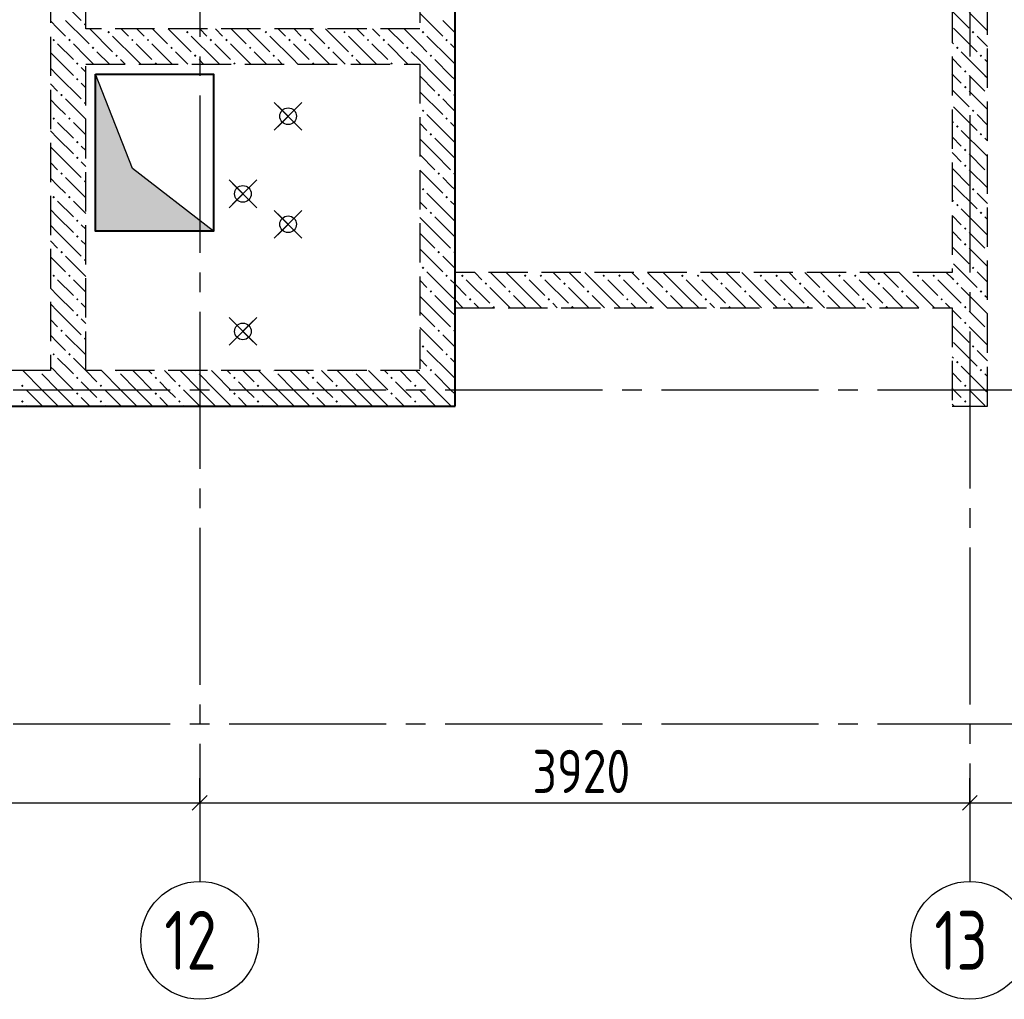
# Model space of a CAD drawing. Header units: millimetres. Extents: x 40580 to 1168286, y -220995 to 81020.
# Tile 58 of 194: x 308262 to 313274, y -113518 to -108532. Entities that reach past the tile are written whole.
import ezdxf

# ---------------------------------------------------------------- set-up
doc = ezdxf.new("R2010")
doc.units = ezdxf.units.MM
for name, pattern in [('______2', [270, 200, -70]), ('______5', [1100, 800, -100, 100, -100]), ('CENTER', [2, 1.25, -0.25, 0.25, -0.25])]:
    doc.linetypes.add(name, pattern=pattern)
for name, color, linetype, lineweight in [('Standard', 7, 'Continuous', 25), ('ОСИ', 7, 'CENTER', 15), ('Основная', 7, 'Continuous', 40), ('Примечания', 7, 'Continuous', 13), ('Размерная линия_ общее', 7, 'Continuous', 25)]:
    doc.layers.add(name, color=color, linetype=linetype, lineweight=lineweight)
doc.layers.add('ЖБ Стена верхний уровень', color=7, linetype='______2', true_color=0x656565)
doc.layers.add('Тонкие', color=7, linetype='Continuous')
doc.layers.add('ФВ-2', color=7, linetype='Continuous')
doc.styles.add('GOST 2.304-81', font='txt')
doc.styles.add('ISOCPEUR', font='isocpeur.ttf')

msp = doc.modelspace()

# ---------------------------------------------------------------- hatches: boundary and pattern name
at = {"layer": 'ЖБ Стена верхний уровень', "linetype": 'Continuous', "lineweight": -3, "transparency": 33554687}
for points in [[(308588.7, -108555.3), (308595.2, -108548.8), (308598.3, -108551.9), (308598.3, -108558.7), (308595.2, -108561.8)], [(308708.7, -108595.3), (308715.2, -108588.8), (308721.7, -108595.3), (308715.2, -108601.8)], [(309108.7, -108595.3), (309115.2, -108588.8), (309121.7, -108595.3), (309115.2, -108601.8)], [(309508.7, -108595.3), (309515.2, -108588.8), (309521.7, -108595.3), (309515.2, -108601.8)], [(309908.7, -108595.3), (309915.2, -108588.8), (309921.7, -108595.3), (309915.2, -108601.8)], [(310308.7, -108595.3), (310315.2, -108588.8), (310321.7, -108595.3), (310315.2, -108601.8)], [(313108.7, -108595.3), (313115.2, -108588.8), (313121.7, -108595.3), (313115.2, -108601.8)], [(308428.7, -108635.3), (308435.2, -108628.8), (308441.7, -108635.3), (308435.2, -108641.8)], [(308508.7, -108635.3), (308515.2, -108628.8), (308521.7, -108635.3), (308515.2, -108641.8)], [(308828.7, -108635.3), (308835.2, -108628.8), (308841.7, -108635.3), (308835.2, -108641.8)], [(308908.7, -108635.3), (308915.2, -108628.8), (308921.7, -108635.3), (308915.2, -108641.8)], [(309228.7, -108635.3), (309235.2, -108628.8), (309241.7, -108635.3), (309235.2, -108641.8)], [(309308.7, -108635.3), (309315.2, -108628.8), (309321.7, -108635.3), (309315.2, -108641.8)], [(309628.7, -108635.3), (309635.2, -108628.8), (309641.7, -108635.3), (309635.2, -108641.8)], [(309708.7, -108635.3), (309715.2, -108628.8), (309721.7, -108635.3), (309715.2, -108641.8)], [(310028.7, -108635.3), (310035.2, -108628.8), (310041.7, -108635.3), (310035.2, -108641.8)], [(310108.7, -108635.3), (310115.2, -108628.8), (310121.7, -108635.3), (310115.2, -108641.8)], [(310428.7, -108635.3), (310435.2, -108628.8), (310441.7, -108635.3), (310435.2, -108641.8)], [(308628.7, -108675.3), (308635.2, -108668.8), (308641.7, -108675.3), (308635.2, -108681.8)], [(308748.7, -108715.3), (308755.2, -108708.8), (308761.7, -108715.3), (308755.2, -108721.8)], [(309028.7, -108675.3), (309035.2, -108668.8), (309041.7, -108675.3), (309035.2, -108681.8)], [(309148.7, -108715.3), (309155.2, -108708.8), (309161.7, -108715.3), (309155.2, -108721.8)], [(309428.7, -108675.3), (309435.2, -108668.8), (309441.7, -108675.3), (309435.2, -108681.8)], [(309548.7, -108715.3), (309555.2, -108708.8), (309561.7, -108715.3), (309555.2, -108721.8)], [(309828.7, -108675.3), (309835.2, -108668.8), (309841.7, -108675.3), (309835.2, -108681.8)], [(309948.7, -108715.3), (309955.2, -108708.8), (309961.7, -108715.3), (309955.2, -108721.8)], [(310228.7, -108675.3), (310235.2, -108668.8), (310241.7, -108675.3), (310235.2, -108681.8)], [(310348.7, -108715.3), (310355.2, -108708.8), (310361.7, -108715.3), (310355.2, -108721.8)], [(313028.7, -108675.3), (313035.2, -108668.8), (313041.7, -108675.3), (313035.2, -108681.8)], [(313148.7, -108715.3), (313155.2, -108708.8), (313161.7, -108715.3), (313155.2, -108721.8)], [(308548.7, -108755.3), (308555.2, -108748.8), (308561.7, -108755.3), (308555.2, -108761.8)], [(308948.7, -108755.3), (308955.2, -108748.8), (308961.7, -108755.3), (308958.6, -108758.4), (308951.9, -108758.4)], [(309348.7, -108755.3), (309355.2, -108748.8), (309361.7, -108755.3), (309358.6, -108758.4), (309351.9, -108758.4)], [(309748.7, -108755.3), (309755.2, -108748.8), (309761.7, -108755.3), (309758.6, -108758.4), (309751.9, -108758.4)], [(310148.7, -108755.3), (310155.2, -108748.8), (310161.7, -108755.3), (310158.6, -108758.4), (310151.9, -108758.4)], [(313068.7, -108795.3), (313075.3, -108788.8), (313081.7, -108795.3), (313075.3, -108801.8)], [(308548.7, -108835.3), (308555.2, -108828.8), (308561.7, -108835.3), (308555.2, -108841.8)], [(308468.7, -108915.3), (308475.3, -108908.8), (308481.7, -108915.3), (308475.3, -108921.8)], [(310388.7, -108915.3), (310395.2, -108908.8), (310401.7, -108915.3), (310395.2, -108921.8)], [(310468.7, -108915.3), (310475.3, -108908.8), (310478.3, -108911.9), (310478.3, -108918.8), (310475.3, -108921.8)], [(313068.7, -108875.3), (313075.3, -108868.8), (313081.7, -108875.3), (313075.3, -108881.8)], [(308588.7, -108955.3), (308595.2, -108948.8), (308598.3, -108951.9), (308598.3, -108958.7), (308595.2, -108961.8)], [(310308.7, -108995.3), (310315.2, -108988.8), (310321.7, -108995.3), (310315.2, -109001.8)], [(313108.7, -108995.3), (313115.2, -108988.8), (313121.7, -108995.3), (313115.2, -109001.8)], [(308428.7, -109035.3), (308435.2, -109028.8), (308441.7, -109035.3), (308435.2, -109041.8)], [(308508.7, -109035.3), (308515.2, -109028.8), (308521.7, -109035.3), (308515.2, -109041.8)], [(310428.7, -109035.3), (310435.2, -109028.8), (310441.7, -109035.3), (310435.2, -109041.8)], [(310348.7, -109115.3), (310355.2, -109108.8), (310361.7, -109115.3), (310355.2, -109121.8)], [(313028.7, -109075.3), (313035.2, -109068.8), (313041.7, -109075.3), (313035.2, -109081.8)], [(313148.7, -109115.3), (313155.2, -109108.8), (313161.7, -109115.3), (313155.2, -109121.8)], [(308548.7, -109155.3), (308555.2, -109148.8), (308561.7, -109155.3), (308555.2, -109161.8)], [(313068.7, -109195.3), (313075.3, -109188.8), (313081.7, -109195.3), (313075.3, -109201.8)], [(308548.7, -109235.3), (308555.2, -109228.8), (308561.7, -109235.3), (308555.2, -109241.8)], [(308468.7, -109315.3), (308475.3, -109308.8), (308481.7, -109315.3), (308475.3, -109321.8)], [(310388.7, -109315.3), (310395.2, -109308.8), (310401.7, -109315.3), (310395.2, -109321.8)], [(310468.7, -109315.3), (310475.3, -109308.8), (310478.3, -109311.9), (310478.3, -109318.8), (310475.3, -109321.8)], [(313068.7, -109275.3), (313075.3, -109268.8), (313081.7, -109275.3), (313075.3, -109281.8)], [(308588.7, -109355.3), (308595.2, -109348.8), (308598.3, -109351.9), (308598.3, -109358.7), (308595.2, -109361.8)], [(310308.7, -109395.3), (310315.2, -109388.8), (310321.7, -109395.3), (310315.2, -109401.8)], [(313108.7, -109395.3), (313115.2, -109388.8), (313121.7, -109395.3), (313115.2, -109401.8)], [(308428.7, -109435.3), (308435.2, -109428.8), (308441.7, -109435.3), (308435.2, -109441.8)], [(308508.7, -109435.3), (308515.2, -109428.8), (308521.7, -109435.3), (308515.2, -109441.8)], [(310428.7, -109435.3), (310435.2, -109428.8), (310441.7, -109435.3), (310435.2, -109441.8)], [(310348.7, -109515.3), (310355.2, -109508.8), (310361.7, -109515.3), (310355.2, -109521.8)], [(313028.7, -109475.3), (313035.2, -109468.8), (313041.7, -109475.3), (313035.2, -109481.8)], [(313148.7, -109515.3), (313155.2, -109508.8), (313161.7, -109515.3), (313155.2, -109521.8)], [(308548.7, -109555.3), (308555.2, -109548.8), (308561.7, -109555.3), (308555.2, -109561.8)], [(313068.7, -109595.3), (313075.3, -109588.8), (313081.7, -109595.3), (313075.3, -109601.8)], [(308548.7, -109635.3), (308555.2, -109628.8), (308561.7, -109635.3), (308555.2, -109641.8)], [(308468.7, -109715.3), (308475.3, -109708.8), (308481.7, -109715.3), (308475.3, -109721.8)], [(310388.7, -109715.3), (310395.2, -109708.8), (310401.7, -109715.3), (310395.2, -109721.8)], [(310468.7, -109715.3), (310475.3, -109708.8), (310478.3, -109711.9), (310478.3, -109718.8), (310475.3, -109721.8)], [(313068.7, -109675.3), (313075.3, -109668.8), (313081.7, -109675.3), (313075.3, -109681.8)], [(308588.7, -109755.3), (308595.2, -109748.8), (308598.3, -109751.9), (308598.3, -109758.7), (308595.2, -109761.8)], [(310308.7, -109795.3), (310315.2, -109788.8), (310321.7, -109795.3), (310315.2, -109801.8)], [(313108.7, -109795.3), (313115.2, -109788.8), (313121.7, -109795.3), (313115.2, -109801.8)], [(308428.7, -109835.3), (308435.2, -109828.8), (308441.7, -109835.3), (308435.2, -109841.8)], [(308508.7, -109835.3), (308515.2, -109828.8), (308521.7, -109835.3), (308515.2, -109841.8)], [(310428.7, -109835.3), (310435.2, -109828.8), (310441.7, -109835.3), (310435.2, -109841.8)], [(310508.7, -109835.3), (310515.2, -109828.8), (310521.7, -109835.3), (310515.2, -109841.8)], [(310828.7, -109835.3), (310835.2, -109828.8), (310841.7, -109835.3), (310835.2, -109841.8)], [(310908.7, -109835.3), (310915.2, -109828.8), (310921.7, -109835.3), (310915.2, -109841.8)], [(311228.7, -109835.3), (311235.2, -109828.8), (311241.7, -109835.3), (311235.2, -109841.8)], [(311308.7, -109835.3), (311315.2, -109828.8), (311321.7, -109835.3), (311315.2, -109841.8)], [(311628.7, -109835.3), (311635.2, -109828.8), (311641.7, -109835.3), (311635.2, -109841.8)], [(311708.7, -109835.3), (311715.2, -109828.8), (311721.7, -109835.3), (311715.2, -109841.8)], [(312028.7, -109835.3), (312035.2, -109828.8), (312041.7, -109835.3), (312035.2, -109841.8)], [(312108.7, -109835.3), (312115.2, -109828.8), (312121.7, -109835.3), (312115.2, -109841.8)], [(312428.7, -109835.3), (312435.2, -109828.8), (312441.7, -109835.3), (312435.2, -109841.8)], [(312508.7, -109835.3), (312515.2, -109828.8), (312521.7, -109835.3), (312515.2, -109841.8)], [(312828.7, -109835.3), (312835.2, -109828.8), (312841.7, -109835.3), (312835.2, -109841.8)], [(312908.7, -109835.3), (312915.2, -109828.8), (312921.7, -109835.3), (312915.2, -109841.8)], [(310348.7, -109915.3), (310355.2, -109908.8), (310361.7, -109915.3), (310355.2, -109921.8)], [(310628.7, -109875.3), (310635.2, -109868.8), (310641.7, -109875.3), (310635.2, -109881.8)], [(310748.7, -109915.3), (310755.2, -109908.8), (310761.7, -109915.3), (310755.2, -109921.8)], [(311028.7, -109875.3), (311035.2, -109868.8), (311041.7, -109875.3), (311035.2, -109881.8)], [(311148.7, -109915.3), (311155.2, -109908.8), (311161.7, -109915.3), (311155.2, -109921.8)], [(311428.7, -109875.3), (311435.2, -109868.8), (311441.7, -109875.3), (311435.2, -109881.8)], [(311548.7, -109915.3), (311555.2, -109908.8), (311561.7, -109915.3), (311555.2, -109921.8)], [(311828.7, -109875.3), (311835.2, -109868.8), (311841.7, -109875.3), (311835.2, -109881.8)], [(311948.7, -109915.3), (311955.2, -109908.8), (311961.7, -109915.3), (311955.2, -109921.8)], [(312228.7, -109875.3), (312235.2, -109868.8), (312241.7, -109875.3), (312235.2, -109881.8)], [(312348.7, -109915.3), (312355.2, -109908.8), (312361.7, -109915.3), (312355.2, -109921.8)], [(312628.7, -109875.3), (312635.2, -109868.8), (312641.7, -109875.3), (312635.2, -109881.8)], [(312748.7, -109915.3), (312755.2, -109908.8), (312761.7, -109915.3), (312755.2, -109921.8)], [(313028.7, -109875.3), (313035.2, -109868.8), (313041.7, -109875.3), (313035.2, -109881.8)], [(313148.7, -109915.3), (313155.2, -109908.8), (313161.7, -109915.3), (313155.2, -109921.8)], [(308548.7, -109955.3), (308555.2, -109948.8), (308561.7, -109955.3), (308555.2, -109961.8)], [(310548.7, -109955.3), (310555.2, -109948.8), (310561.7, -109955.3), (310555.2, -109961.8)], [(310948.7, -109955.3), (310955.2, -109948.8), (310961.7, -109955.3), (310955.2, -109961.8)], [(311348.7, -109955.3), (311355.2, -109948.8), (311361.7, -109955.3), (311355.2, -109961.8)], [(311748.7, -109955.3), (311755.2, -109948.8), (311761.7, -109955.3), (311755.2, -109961.8)], [(312148.7, -109955.3), (312155.2, -109948.8), (312161.7, -109955.3), (312155.2, -109961.8)], [(312548.7, -109955.3), (312555.2, -109948.8), (312561.7, -109955.3), (312555.2, -109961.8)], [(312948.7, -109955.3), (312955.2, -109948.8), (312961.7, -109955.3), (312955.2, -109961.8)], [(310668.7, -109995.3), (310675.3, -109988.8), (310681.7, -109995.3), (310678.6, -109998.4), (310671.9, -109998.4)], [(311068.7, -109995.3), (311075.3, -109988.8), (311081.7, -109995.3), (311078.6, -109998.4), (311071.9, -109998.4)], [(311468.7, -109995.3), (311475.3, -109988.8), (311481.7, -109995.3), (311478.6, -109998.4), (311471.9, -109998.4)], [(311868.7, -109995.3), (311875.3, -109988.8), (311881.7, -109995.3), (311878.6, -109998.4), (311871.9, -109998.4)], [(312268.7, -109995.3), (312275.3, -109988.8), (312281.7, -109995.3), (312278.6, -109998.4), (312271.9, -109998.4)], [(312668.7, -109995.3), (312675.3, -109988.8), (312681.7, -109995.3), (312678.6, -109998.4), (312671.9, -109998.4)], [(313068.7, -109995.3), (313075.3, -109988.8), (313081.7, -109995.3), (313075.3, -110001.8)], [(308548.7, -110035.3), (308555.2, -110028.8), (308561.7, -110035.3), (308555.2, -110041.8)], [(308468.7, -110115.3), (308475.3, -110108.8), (308481.7, -110115.3), (308475.3, -110121.8)], [(310388.7, -110115.3), (310395.2, -110108.8), (310401.7, -110115.3), (310395.2, -110121.8)], [(310468.7, -110115.3), (310475.3, -110108.8), (310478.3, -110111.9), (310478.3, -110118.8), (310475.3, -110121.8)], [(313068.7, -110075.3), (313075.3, -110068.8), (313081.7, -110075.3), (313075.3, -110081.8)], [(308588.7, -110155.3), (308595.2, -110148.8), (308598.3, -110151.9), (308598.3, -110158.7), (308595.2, -110161.8)], [(310308.7, -110195.3), (310315.2, -110188.8), (310321.7, -110195.3), (310315.2, -110201.8)], [(313108.7, -110195.3), (313115.2, -110188.8), (313121.7, -110195.3), (313115.2, -110201.8)], [(308428.7, -110235.3), (308435.2, -110228.8), (308441.7, -110235.3), (308435.2, -110241.8)], [(308508.7, -110235.3), (308515.2, -110228.8), (308521.7, -110235.3), (308515.2, -110241.8)], [(310428.7, -110235.3), (310435.2, -110228.8), (310441.7, -110235.3), (310435.2, -110241.8)], [(310348.7, -110315.3), (310355.2, -110308.8), (310361.7, -110315.3), (310355.2, -110321.8)], [(313028.7, -110275.3), (313035.2, -110268.8), (313041.7, -110275.3), (313035.2, -110281.8)], [(313148.7, -110315.3), (313155.2, -110308.8), (313161.7, -110315.3), (313155.2, -110321.8)], [(308358.6, -110318.4), (308355.2, -110321.8), (308351.9, -110318.4)], [(308548.7, -110355.3), (308555.2, -110348.8), (308561.7, -110355.3), (308555.2, -110361.8)], [(308758.6, -110318.4), (308755.2, -110321.8), (308751.9, -110318.4)], [(308948.7, -110355.3), (308955.2, -110348.8), (308961.7, -110355.3), (308955.2, -110361.8)], [(309158.6, -110318.4), (309155.2, -110321.8), (309151.9, -110318.4)], [(309348.7, -110355.3), (309355.2, -110348.8), (309361.7, -110355.3), (309355.2, -110361.8)], [(309558.6, -110318.4), (309555.2, -110321.8), (309551.9, -110318.4)], [(309748.7, -110355.3), (309755.2, -110348.8), (309761.7, -110355.3), (309755.2, -110361.8)], [(309958.6, -110318.4), (309955.2, -110321.8), (309951.9, -110318.4)], [(310148.7, -110355.3), (310155.2, -110348.8), (310161.7, -110355.3), (310155.2, -110361.8)], [(308268.7, -110395.3), (308275.3, -110388.8), (308281.7, -110395.3), (308275.3, -110401.8)], [(308668.7, -110395.3), (308675.3, -110388.8), (308681.7, -110395.3), (308675.3, -110401.8)], [(309068.7, -110395.3), (309075.3, -110388.8), (309081.7, -110395.3), (309075.3, -110401.8)], [(309468.7, -110395.3), (309475.3, -110388.8), (309481.7, -110395.3), (309475.3, -110401.8)], [(309868.7, -110395.3), (309875.3, -110388.8), (309881.7, -110395.3), (309875.3, -110401.8)], [(310268.7, -110395.3), (310275.3, -110388.8), (310281.7, -110395.3), (310275.3, -110401.8)], [(313068.7, -110395.3), (313075.3, -110388.8), (313081.7, -110395.3), (313075.3, -110401.8)], [(308548.7, -110435.3), (308555.2, -110428.8), (308561.7, -110435.3), (308555.2, -110441.8)], [(308948.7, -110435.3), (308955.2, -110428.8), (308961.7, -110435.3), (308955.2, -110441.8)], [(309348.7, -110435.3), (309355.2, -110428.8), (309361.7, -110435.3), (309355.2, -110441.8)], [(309748.7, -110435.3), (309755.2, -110428.8), (309761.7, -110435.3), (309755.2, -110441.8)], [(310148.7, -110435.3), (310155.2, -110428.8), (310161.7, -110435.3), (310155.2, -110441.8)], [(308268.7, -110475.3), (308275.3, -110468.8), (308281.7, -110475.3), (308275.3, -110481.8)], [(308668.7, -110475.3), (308675.3, -110468.8), (308681.7, -110475.3), (308675.3, -110481.8)], [(309068.7, -110475.3), (309075.3, -110468.8), (309081.7, -110475.3), (309075.3, -110481.8)], [(309468.7, -110475.3), (309475.3, -110468.8), (309481.7, -110475.3), (309475.3, -110481.8)], [(309868.7, -110475.3), (309875.3, -110468.8), (309881.7, -110475.3), (309875.3, -110481.8)], [(310268.7, -110475.3), (310275.3, -110468.8), (310281.7, -110475.3), (310275.3, -110481.8)], [(313068.7, -110475.3), (313075.3, -110468.8), (313081.7, -110475.3), (313075.3, -110481.8)]]:
    msp.add_hatch(color=7, dxfattribs=at).paths.add_polyline_path(points, flags=16)
at = {"layer": 'ФВ-2'}
h = msp.add_hatch(color=256, dxfattribs=at)
h.dxf.hatch_style = 1
h.paths.add_polyline_path([(308668.3, -108859.7), (308668.3, -109608.4), (309248.3, -109608.4), (308836.4, -109290)])
h.paths.add_polyline_path([(308648.3, -109608.4), (308668.3, -109608.4), (308668.3, -108859.7), (308648.3, -108808.4)])

# ---------------------------------------------------------------- linework, layer by layer
for centre in [(309628.3, -109023.4), (309398.3, -109418.4), (309628.3, -109573.4), (309398.3, -110118.4)]:
    msp.add_circle(centre, 42.5)
at = {"layer": 'Standard', "color": 251, "linetype": 'Continuous', "lineweight": -3, "true_color": 0x656565, "transparency": 33554687}
for p, q in [((309178.3, -112518.4), (309178.3, -112393.4)), ((313098.3, -112518.4), (313098.3, -112393.4)), ((309178.3, -112518.4), (309178.3, -112643.4)), ((309178.3, -112518.4), (309178.3, -112518.4)), ((313098.3, -112518.4), (313098.3, -112643.4)), ((313098.3, -112518.4), (313098.3, -112518.4))]:
    msp.add_line(p, q, dxfattribs=at)
at = {"layer": 'Standard', "color": 7, "linetype": 'Continuous', "lineweight": -3, "transparency": 33554687}
for p, q in [((305258.3, -112518.4), (309178.3, -112518.4)), ((309178.3, -112518.4), (313098.3, -112518.4)), ((313098.3, -112518.4), (316398.3, -112518.4))]:
    msp.add_line(p, q, dxfattribs=at)
at = {"layer": 'Standard', "color": 7, "linetype": 'Continuous', "lineweight": 25, "transparency": 33554687}
for p, q in [((309140.8, -112555.9), (309215.8, -112480.9)), ((313060.8, -112555.9), (313135.8, -112480.9))]:
    msp.add_line(p, q, dxfattribs=at)
at = {"layer": 'ЖБ Стена верхний уровень', "color": 251, "linetype": '______2', "lineweight": -3, "true_color": 0x656565, "transparency": 33554687}
for p, q in [((310478.3, -109818.4), (310478.3, -104668.4)), ((313008.3, -104668.4), (313008.3, -109818.4)), ((313188.3, -110498.4), (313188.3, -104668.4)), ((308418.3, -105918.4), (308418.3, -110318.4)), ((308598.3, -108578.4), (308598.3, -105918.4)), ((310298.3, -105918.4), (310298.3, -108578.4)), ((310298.3, -108578.4), (308598.3, -108578.4)), ((308598.3, -110318.4), (308598.3, -108758.4)), ((308598.3, -108758.4), (310298.3, -108758.4)), ((310298.3, -108758.4), (310298.3, -110318.4)), ((313008.3, -109818.4), (310478.3, -109818.4)), ((310478.3, -110498.4), (310478.3, -109998.4)), ((310478.3, -109998.4), (313008.3, -109998.4)), ((313008.3, -109998.4), (313008.3, -110498.4)), ((308418.3, -110318.4), (305348.3, -110318.4)), ((310298.3, -110318.4), (308598.3, -110318.4)), ((305348.3, -110498.4), (308418.3, -110498.4)), ((308418.3, -110498.4), (308598.3, -110498.4)), ((308598.3, -110498.4), (310298.3, -110498.4)), ((310298.3, -110498.4), (310478.3, -110498.4)), ((313008.3, -110498.4), (313188.3, -110498.4))]:
    msp.add_line(p, q, dxfattribs=at)
at = {"layer": 'ЖБ Стена верхний уровень', "color": 9, "linetype": 'Continuous', "lineweight": -3, "true_color": 0xc7c7c7, "transparency": 33554687}
for p, q in [((308455.2, -108415.3), (308575.3, -108535.3)), ((310298.3, -108498.4), (310415.2, -108615.3)), ((313008.3, -108488.3), (313095.2, -108575.3)), ((313095.2, -108495.3), (313188.3, -108588.4)), ((308455.2, -108575.3), (308418.3, -108538.3)), ((308495.2, -108535.3), (308598.3, -108638.4)), ((310455.2, -108575.3), (310415.2, -108535.3)), ((308495.2, -108615.3), (308455.2, -108575.3)), ((308618.4, -108578.4), (308735.2, -108695.3)), ((308778.4, -108578.4), (308815.2, -108615.3)), ((308895.2, -108615.3), (308858.4, -108578.4)), ((308938.4, -108578.4), (309015.2, -108655.3)), ((309018.4, -108578.4), (309135.2, -108695.3)), ((309178.4, -108578.4), (309215.2, -108615.3)), ((309295.2, -108615.3), (309258.4, -108578.4)), ((309338.4, -108578.4), (309415.2, -108655.3)), ((309418.4, -108578.4), (309535.2, -108695.3)), ((309578.4, -108578.4), (309615.2, -108615.3)), ((309695.2, -108615.3), (309658.4, -108578.4)), ((309738.4, -108578.4), (309815.2, -108655.3)), ((309818.4, -108578.4), (309935.2, -108695.3)), ((309978.4, -108578.4), (310015.2, -108615.3)), ((310095.2, -108615.3), (310058.4, -108578.4)), ((310138.4, -108578.4), (310215.2, -108655.3)), ((310218.4, -108578.4), (310298.3, -108658.4)), ((310478.3, -108598.4), (310455.2, -108575.3)), ((313015.2, -108575.3), (313135.2, -108695.3)), ((308455.2, -108655.3), (308535.2, -108735.3)), ((308535.2, -108655.3), (308598.3, -108718.4)), ((308598.3, -108638.4), (308615.2, -108655.3)), ((308855.2, -108735.3), (308735.2, -108615.3)), ((308855.2, -108655.3), (308935.2, -108735.3)), ((308935.2, -108655.3), (309038.4, -108758.4)), ((309255.2, -108735.3), (309135.2, -108615.3)), ((309255.2, -108655.3), (309335.2, -108735.3)), ((309335.2, -108655.3), (309438.4, -108758.4)), ((309655.2, -108735.3), (309535.2, -108615.3)), ((309655.2, -108655.3), (309735.2, -108735.3)), ((309735.2, -108655.3), (309838.4, -108758.4)), ((310055.2, -108735.3), (309935.2, -108615.3)), ((310055.2, -108655.3), (310135.2, -108735.3)), ((310135.2, -108655.3), (310238.4, -108758.4)), ((310298.3, -108658.4), (310335.2, -108695.3)), ((310455.2, -108735.3), (310335.2, -108615.3)), ((310455.2, -108655.3), (310478.3, -108678.4)), ((313008.3, -108648.4), (313015.2, -108655.3)), ((313188.3, -108668.3), (313135.2, -108615.3)), ((308455.2, -108735.3), (308418.3, -108698.3)), ((308718.4, -108758.4), (308655.2, -108695.3)), ((309118.4, -108758.4), (309055.2, -108695.3)), ((309518.4, -108758.4), (309455.2, -108695.3)), ((309918.4, -108758.4), (309855.2, -108695.3)), ((310298.3, -108738.4), (310255.2, -108695.3)), ((313175.3, -108815.3), (313055.2, -108695.3)), ((308455.2, -108735.3), (308535.2, -108815.3)), ((308598.3, -108718.4), (308638.4, -108758.4)), ((308775.3, -108735.3), (308798.4, -108758.4)), ((308855.2, -108735.3), (308878.4, -108758.4)), ((309175.3, -108735.3), (309198.4, -108758.4)), ((309255.2, -108735.3), (309278.4, -108758.4)), ((309575.3, -108735.3), (309598.4, -108758.4)), ((309655.2, -108735.3), (309678.4, -108758.4)), ((309975.3, -108735.3), (309998.4, -108758.4)), ((310055.2, -108735.3), (310078.4, -108758.4)), ((310375.3, -108815.3), (310298.3, -108738.4)), ((310375.3, -108735.3), (310455.2, -108815.3)), ((310455.2, -108735.3), (310478.3, -108758.4)), ((313008.3, -108728.4), (313055.2, -108775.3)), ((313175.3, -108735.3), (313188.3, -108748.3)), ((308418.3, -108778.3), (308455.2, -108815.3)), ((308598.3, -108798.4), (308575.3, -108775.3)), ((313015.2, -108815.3), (313008.3, -108808.3)), ((308418.3, -108858.3), (308455.2, -108895.3)), ((308455.2, -108815.3), (308575.3, -108935.3)), ((308575.3, -108855.3), (308598.3, -108878.4)), ((310298.3, -108818.4), (310375.3, -108895.3)), ((310375.3, -108815.3), (310455.2, -108895.3)), ((310455.2, -108815.3), (310478.3, -108838.4)), ((313055.2, -108855.3), (313015.2, -108815.3)), ((313095.2, -108815.3), (313175.3, -108895.3)), ((313175.3, -108815.3), (313188.3, -108828.3)), ((310298.3, -108898.4), (310415.2, -109015.3)), ((313008.3, -108888.3), (313095.2, -108975.3)), ((313095.2, -108895.3), (313188.3, -108988.4)), ((308455.2, -108975.3), (308418.3, -108938.3)), ((308495.2, -108935.3), (308598.3, -109038.4)), ((310455.2, -108975.3), (310415.2, -108935.3)), ((308495.2, -109015.3), (308455.2, -108975.3)), ((310478.3, -108998.4), (310455.2, -108975.3)), ((313015.2, -108975.3), (313135.2, -109095.3)), ((308455.2, -109055.3), (308535.2, -109135.3)), ((308535.2, -109055.3), (308598.3, -109118.4)), ((310298.3, -109058.4), (310335.2, -109095.3)), ((310455.2, -109135.3), (310335.2, -109015.3)), ((310455.2, -109055.3), (310478.3, -109078.4)), ((313008.3, -109048.4), (313015.2, -109055.3)), ((313188.3, -109068.3), (313135.2, -109015.3)), ((308455.2, -109135.3), (308418.3, -109098.3)), ((313175.3, -109215.3), (313055.2, -109095.3)), ((308455.2, -109135.3), (308535.2, -109215.3)), ((310375.3, -109215.3), (310298.3, -109138.4)), ((310375.3, -109135.3), (310455.2, -109215.3)), ((310455.2, -109135.3), (310478.3, -109158.4)), ((313008.3, -109128.4), (313055.2, -109175.3)), ((313175.3, -109135.3), (313188.3, -109148.3)), ((308418.3, -109178.3), (308455.2, -109215.3)), ((308598.3, -109198.4), (308575.3, -109175.3)), ((313015.2, -109215.3), (313008.3, -109208.3)), ((308418.3, -109258.3), (308455.2, -109295.3)), ((308455.2, -109215.3), (308575.3, -109335.3)), ((308575.3, -109255.3), (308598.3, -109278.4)), ((310298.3, -109218.4), (310375.3, -109295.3)), ((310375.3, -109215.3), (310455.2, -109295.3)), ((310455.2, -109215.3), (310478.3, -109238.4)), ((313055.2, -109255.3), (313015.2, -109215.3)), ((313095.2, -109215.3), (313175.3, -109295.3)), ((313175.3, -109215.3), (313188.3, -109228.3)), ((310298.3, -109298.4), (310415.2, -109415.3)), ((313008.3, -109288.3), (313095.2, -109375.3)), ((313095.2, -109295.3), (313188.3, -109388.4)), ((308455.2, -109375.3), (308418.3, -109338.3)), ((308495.2, -109335.3), (308598.3, -109438.4)), ((310455.2, -109375.3), (310415.2, -109335.3)), ((308495.2, -109415.3), (308455.2, -109375.3)), ((310478.3, -109398.4), (310455.2, -109375.3)), ((313015.2, -109375.3), (313135.2, -109495.3)), ((308455.2, -109455.3), (308535.2, -109535.3)), ((308535.2, -109455.3), (308598.3, -109518.4)), ((310298.3, -109458.4), (310335.2, -109495.3)), ((310455.2, -109535.3), (310335.2, -109415.3)), ((310455.2, -109455.3), (310478.3, -109478.4)), ((313008.3, -109448.4), (313015.2, -109455.3)), ((313188.3, -109468.3), (313135.2, -109415.3)), ((308455.2, -109535.3), (308418.3, -109498.3)), ((313175.3, -109615.3), (313055.2, -109495.3)), ((308455.2, -109535.3), (308535.2, -109615.3)), ((310375.3, -109615.3), (310298.3, -109538.4)), ((310375.3, -109535.3), (310455.2, -109615.3)), ((310455.2, -109535.3), (310478.3, -109558.4)), ((313008.3, -109528.4), (313055.2, -109575.3)), ((313175.3, -109535.3), (313188.3, -109548.3)), ((308418.3, -109578.3), (308455.2, -109615.3)), ((308598.3, -109598.4), (308575.3, -109575.3)), ((313015.2, -109615.3), (313008.3, -109608.3)), ((308418.3, -109658.3), (308455.2, -109695.3)), ((308455.2, -109615.3), (308575.3, -109735.3)), ((308575.3, -109655.3), (308598.3, -109678.4)), ((310298.3, -109618.4), (310375.3, -109695.3)), ((310375.3, -109615.3), (310455.2, -109695.3)), ((310455.2, -109615.3), (310478.3, -109638.4)), ((313055.2, -109655.3), (313015.2, -109615.3)), ((313095.2, -109615.3), (313175.3, -109695.3)), ((313175.3, -109615.3), (313188.3, -109628.3)), ((310298.3, -109698.4), (310415.2, -109815.3)), ((313008.3, -109688.3), (313095.2, -109775.3)), ((313095.2, -109695.3), (313188.3, -109788.4)), ((308455.2, -109775.3), (308418.3, -109738.3)), ((308495.2, -109735.3), (308598.3, -109838.4)), ((310455.2, -109775.3), (310415.2, -109735.3)), ((308495.2, -109815.3), (308455.2, -109775.3)), ((310455.2, -109935.3), (310335.2, -109815.3)), ((310478.3, -109798.4), (310455.2, -109775.3)), ((313015.2, -109775.3), (313135.2, -109895.3)), ((313188.3, -109868.3), (313135.2, -109815.3)), ((308455.2, -109855.3), (308535.2, -109935.3)), ((308535.2, -109855.3), (308598.3, -109918.4)), ((310298.3, -109858.4), (310335.2, -109895.3)), ((310455.2, -109855.3), (310478.3, -109878.4)), ((310535.2, -109855.3), (310655.2, -109975.3)), ((310578.4, -109818.4), (310615.2, -109855.3)), ((310658.4, -109818.4), (310735.2, -109895.3)), ((310855.2, -109935.3), (310738.4, -109818.4)), ((310855.2, -109855.3), (310935.2, -109935.3)), ((310935.2, -109855.3), (311055.2, -109975.3)), ((310978.4, -109818.4), (311015.2, -109855.3)), ((311058.4, -109818.4), (311135.2, -109895.3)), ((311255.2, -109935.3), (311138.4, -109818.4)), ((311255.2, -109855.3), (311335.2, -109935.3)), ((311335.2, -109855.3), (311455.2, -109975.3)), ((311378.4, -109818.4), (311415.2, -109855.3)), ((311458.4, -109818.4), (311535.2, -109895.3)), ((311655.2, -109935.3), (311538.4, -109818.4)), ((311655.2, -109855.3), (311735.2, -109935.3)), ((311735.2, -109855.3), (311855.2, -109975.3)), ((311778.4, -109818.4), (311815.2, -109855.3)), ((311858.4, -109818.4), (311935.2, -109895.3)), ((312055.2, -109935.3), (311938.4, -109818.4)), ((312055.2, -109855.3), (312135.2, -109935.3)), ((312135.2, -109855.3), (312255.2, -109975.3)), ((312178.4, -109818.4), (312215.2, -109855.3)), ((312258.4, -109818.4), (312335.2, -109895.3)), ((312455.2, -109935.3), (312338.4, -109818.4)), ((312455.2, -109855.3), (312535.2, -109935.3)), ((312535.2, -109855.3), (312655.2, -109975.3)), ((312578.4, -109818.4), (312615.2, -109855.3)), ((312658.4, -109818.4), (312735.2, -109895.3)), ((312855.2, -109935.3), (312738.4, -109818.4)), ((312855.2, -109855.3), (312935.2, -109935.3)), ((312935.2, -109855.3), (313008.3, -109928.4)), ((312978.4, -109818.4), (313008.3, -109848.4)), ((313008.3, -109848.4), (313015.2, -109855.3)), ((308455.2, -109935.3), (308418.3, -109898.3)), ((310478.3, -109878.4), (310535.2, -109935.3)), ((310758.4, -109998.4), (310655.2, -109895.3)), ((311158.4, -109998.4), (311055.2, -109895.3)), ((311558.4, -109998.4), (311455.2, -109895.3)), ((311958.4, -109998.4), (311855.2, -109895.3)), ((312358.4, -109998.4), (312255.2, -109895.3)), ((312758.4, -109998.4), (312655.2, -109895.3)), ((313175.3, -110015.3), (313055.2, -109895.3)), ((308455.2, -109935.3), (308535.2, -110015.3)), ((310375.3, -110015.3), (310298.3, -109938.4)), ((310375.3, -109935.3), (310455.2, -110015.3)), ((310455.2, -109935.3), (310478.3, -109958.4)), ((310478.3, -109958.4), (310518.4, -109998.4)), ((310775.3, -109935.3), (310838.4, -109998.4)), ((310855.2, -109935.3), (310918.4, -109998.4)), ((311175.3, -109935.3), (311238.4, -109998.4)), ((311255.2, -109935.3), (311318.4, -109998.4)), ((311575.3, -109935.3), (311638.4, -109998.4)), ((311655.2, -109935.3), (311718.4, -109998.4)), ((311975.3, -109935.3), (312038.4, -109998.4)), ((312055.2, -109935.3), (312118.4, -109998.4)), ((312375.3, -109935.3), (312438.4, -109998.4)), ((312455.2, -109935.3), (312518.4, -109998.4)), ((312775.3, -109935.3), (312838.4, -109998.4)), ((312855.2, -109935.3), (312918.4, -109998.4)), ((313008.3, -109928.4), (313055.2, -109975.3)), ((313175.3, -109935.3), (313188.3, -109948.3)), ((308418.3, -109978.3), (308455.2, -110015.3)), ((308455.2, -110015.3), (308575.3, -110135.3)), ((308598.3, -109998.4), (308575.3, -109975.3)), ((310375.3, -110015.3), (310455.2, -110095.3)), ((310455.2, -110015.3), (310478.3, -110038.4)), ((310598.4, -109998.4), (310575.3, -109975.3)), ((310998.4, -109998.4), (310975.3, -109975.3)), ((311398.4, -109998.4), (311375.3, -109975.3)), ((311798.4, -109998.4), (311775.3, -109975.3)), ((312198.4, -109998.4), (312175.3, -109975.3)), ((312598.4, -109998.4), (312575.3, -109975.3)), ((312998.4, -109998.4), (312975.3, -109975.3)), ((313015.2, -110015.3), (313008.3, -110008.3)), ((313055.2, -110055.3), (313015.2, -110015.3)), ((313095.2, -110015.3), (313175.3, -110095.3)), ((313175.3, -110015.3), (313188.3, -110028.3)), ((308418.3, -110058.3), (308455.2, -110095.3)), ((308575.3, -110055.3), (308598.3, -110078.4)), ((310298.3, -110018.4), (310375.3, -110095.3)), ((310298.3, -110098.4), (310415.2, -110215.3)), ((313008.3, -110088.3), (313095.2, -110175.3)), ((313095.2, -110095.3), (313188.3, -110188.4)), ((308455.2, -110175.3), (308418.3, -110138.3)), ((308495.2, -110135.3), (308598.3, -110238.4)), ((310455.2, -110175.3), (310415.2, -110135.3)), ((308495.2, -110215.3), (308455.2, -110175.3)), ((310455.2, -110335.3), (310335.2, -110215.3)), ((310478.3, -110198.4), (310455.2, -110175.3)), ((313015.2, -110175.3), (313135.2, -110295.3)), ((313188.3, -110268.3), (313135.2, -110215.3)), ((308455.2, -110255.3), (308518.4, -110318.4)), ((308535.2, -110255.3), (308598.3, -110318.4)), ((310298.3, -110258.4), (310335.2, -110295.3)), ((310455.2, -110255.3), (310478.3, -110278.4)), ((313008.3, -110248.4), (313015.2, -110255.3)), ((308438.4, -110318.4), (308418.3, -110298.3)), ((313175.3, -110415.3), (313055.2, -110295.3)), ((308375.3, -110415.3), (308278.4, -110318.4)), ((308375.3, -110335.3), (308455.2, -110415.3)), ((308455.2, -110335.3), (308438.4, -110318.4)), ((308455.2, -110335.3), (308535.2, -110415.3)), ((308518.4, -110318.4), (308535.2, -110335.3)), ((308598.4, -110318.4), (308655.2, -110375.3)), ((308775.3, -110415.3), (308678.4, -110318.4)), ((308775.3, -110335.3), (308855.2, -110415.3)), ((308855.2, -110335.3), (308838.4, -110318.4)), ((308855.2, -110335.3), (308935.2, -110415.3)), ((308918.4, -110318.4), (308935.2, -110335.3)), ((308998.4, -110318.4), (309055.2, -110375.3)), ((309175.3, -110415.3), (309078.4, -110318.4)), ((309175.3, -110335.3), (309255.2, -110415.3)), ((309255.2, -110335.3), (309238.4, -110318.4)), ((309255.2, -110335.3), (309335.2, -110415.3)), ((309318.4, -110318.4), (309335.2, -110335.3)), ((309398.4, -110318.4), (309455.2, -110375.3)), ((309575.3, -110415.3), (309478.4, -110318.4)), ((309575.3, -110335.3), (309655.2, -110415.3)), ((309655.2, -110335.3), (309638.4, -110318.4)), ((309655.2, -110335.3), (309735.2, -110415.3)), ((309718.4, -110318.4), (309735.2, -110335.3)), ((309798.4, -110318.4), (309855.2, -110375.3)), ((309975.3, -110415.3), (309878.4, -110318.4)), ((309975.3, -110335.3), (310055.2, -110415.3)), ((310055.2, -110335.3), (310038.4, -110318.4)), ((310055.2, -110335.3), (310135.2, -110415.3)), ((310118.4, -110318.4), (310135.2, -110335.3)), ((310198.4, -110318.4), (310255.2, -110375.3)), ((310298.3, -110338.4), (310278.4, -110318.4)), ((310375.3, -110415.3), (310298.3, -110338.4)), ((310375.3, -110335.3), (310455.2, -110415.3)), ((310455.2, -110335.3), (310478.3, -110358.4)), ((313008.3, -110328.4), (313055.2, -110375.3)), ((313175.3, -110335.3), (313188.3, -110348.3)), ((308295.2, -110415.3), (308375.3, -110495.3)), ((308375.3, -110415.3), (308455.2, -110495.3)), ((308455.2, -110415.3), (308538.4, -110498.4)), ((308615.2, -110415.3), (308575.3, -110375.3)), ((308655.2, -110455.3), (308615.2, -110415.3)), ((308695.2, -110415.3), (308775.3, -110495.3)), ((308775.3, -110415.3), (308855.2, -110495.3)), ((308855.2, -110415.3), (308938.4, -110498.4)), ((309015.2, -110415.3), (308975.3, -110375.3)), ((309055.2, -110455.3), (309015.2, -110415.3)), ((309095.2, -110415.3), (309175.3, -110495.3)), ((309175.3, -110415.3), (309255.2, -110495.3)), ((309255.2, -110415.3), (309338.4, -110498.4)), ((309415.2, -110415.3), (309375.3, -110375.3)), ((309455.2, -110455.3), (309415.2, -110415.3)), ((309495.2, -110415.3), (309575.3, -110495.3)), ((309575.3, -110415.3), (309655.2, -110495.3)), ((309655.2, -110415.3), (309738.4, -110498.4)), ((309815.2, -110415.3), (309775.3, -110375.3)), ((309855.2, -110455.3), (309815.2, -110415.3)), ((309895.2, -110415.3), (309975.3, -110495.3)), ((309975.3, -110415.3), (310055.2, -110495.3)), ((310055.2, -110415.3), (310138.4, -110498.4)), ((310215.2, -110415.3), (310175.3, -110375.3)), ((310255.2, -110455.3), (310215.2, -110415.3)), ((310295.2, -110415.3), (310298.3, -110418.4)), ((310375.3, -110415.3), (310455.2, -110495.3)), ((310455.2, -110415.3), (310478.3, -110438.4)), ((313015.2, -110415.3), (313008.3, -110408.3)), ((313055.2, -110455.3), (313015.2, -110415.3)), ((313095.2, -110415.3), (313175.3, -110495.3)), ((313175.3, -110415.3), (313188.3, -110428.3)), ((308575.3, -110455.3), (308618.4, -110498.4)), ((308975.3, -110455.3), (309018.4, -110498.4)), ((309375.3, -110455.3), (309418.4, -110498.4)), ((309775.3, -110455.3), (309818.4, -110498.4)), ((310175.3, -110455.3), (310218.4, -110498.4)), ((310298.3, -110418.4), (310375.3, -110495.3)), ((308295.2, -110495.3), (308298.4, -110498.4)), ((308695.2, -110495.3), (308698.4, -110498.4)), ((309095.2, -110495.3), (309098.4, -110498.4)), ((309495.2, -110495.3), (309498.4, -110498.4)), ((309895.2, -110495.3), (309898.4, -110498.4)), ((310295.2, -110495.3), (310298.3, -110498.4)), ((310298.3, -110498.4), (310298.4, -110498.4)), ((313008.3, -110488.3), (313018.4, -110498.4)), ((313095.2, -110495.3), (313098.4, -110498.4))]:
    msp.add_line(p, q, dxfattribs=at)
at = {"layer": 'ОСИ', "color": 8, "linetype": '______5', "lineweight": -3, "transparency": 33554687}
for p, q in [((313098.3, -102418.4), (313098.3, -112918.4)), ((309178.3, -103418.4), (309178.3, -112918.4)), ((334328.3, -110418.4), (303168.3, -110418.4)), ((334328.3, -112118.4), (303168.3, -112118.4))]:
    msp.add_line(p, q, dxfattribs=at)
at = {"layer": 'ОСИ', "color": 7, "linetype": 'Continuous', "lineweight": -3, "transparency": 33554687}
for centre in [(309178.3, -113218.4), (313098.3, -113218.4)]:
    msp.add_circle(centre, 300, dxfattribs=at)
at = {"layer": 'Основная', "transparency": 33554687}
for p, q in [((310478.3, -110498.4), (310478.3, -106358.4)), ((306248.3, -110498.4), (310478.3, -110498.4))]:
    msp.add_line(p, q, dxfattribs=at)
msp.add_lwpolyline([(308648.3, -108808.4), (309248.3, -108808.4), (309248.3, -109608.4), (308648.3, -109608.4)], close=True, dxfattribs=at)
at = {"layer": 'Примечания', "color": 7, "linetype": 'Continuous', "lineweight": 13, "transparency": 33554687}
for p, q in [((309699, -108952.7), (309557.6, -109094.2)), ((309699, -109094.2), (309557.6, -108952.7)), ((309469, -109347.7), (309327.6, -109489.2)), ((309469, -109489.2), (309327.6, -109347.7)), ((309699, -109502.7), (309557.6, -109644.2)), ((309699, -109644.2), (309557.6, -109502.7)), ((309469, -110047.7), (309327.6, -110189.1)), ((309469, -110189.1), (309327.6, -110047.7))]:
    msp.add_line(p, q, dxfattribs=at)
at = {"layer": 'Размерная линия_ общее', "color": 7, "linetype": 'Continuous', "lineweight": 18, "transparency": 33554687}
for p, q in [((309681.3, -108970.4), (309575.3, -109076.5)), ((309681.3, -109076.5), (309575.3, -108970.4)), ((309451.3, -109365.4), (309345.3, -109471.5)), ((309451.3, -109471.5), (309345.3, -109365.4)), ((309681.3, -109520.4), (309575.3, -109626.5)), ((309681.3, -109626.5), (309575.3, -109520.4)), ((309451.3, -110065.3), (309345.3, -110171.4)), ((309451.3, -110171.4), (309345.3, -110065.3))]:
    msp.add_line(p, q, dxfattribs=at)
at = {"layer": 'Тонкие'}
for p, q in [((308836.4, -109290), (308648.3, -108808.4)), ((309248.3, -109608.4), (308836.4, -109290))]:
    msp.add_line(p, q, dxfattribs=at)

# ---------------------------------------------------------------- texts
at = {"layer": 'Standard', "color": 7, "linetype": 'Continuous', "lineweight": 25, "transparency": 33554687, "insert": (310872.4, -112468.4), "char_height": 220, "width": 657.052, "attachment_point": 7, "style": 'GOST 2.304-81'}
msp.add_mtext('3920', dxfattribs=at)
at = {"layer": 'ОСИ', "color": 7, "linetype": 'Continuous', "lineweight": 25, "transparency": 33554687, "char_height": 300, "width": 472.649, "attachment_point": 7, "style": 'ISOCPEUR'}
for s, insert in [('\\W0.75;12', (308998.3, -113368.4)), ('\\W0.75;13', (312918.3, -113368.4))]:
    msp.add_mtext(s, dxfattribs=dict(at, insert=insert))

doc.saveas('drawing.dxf')
